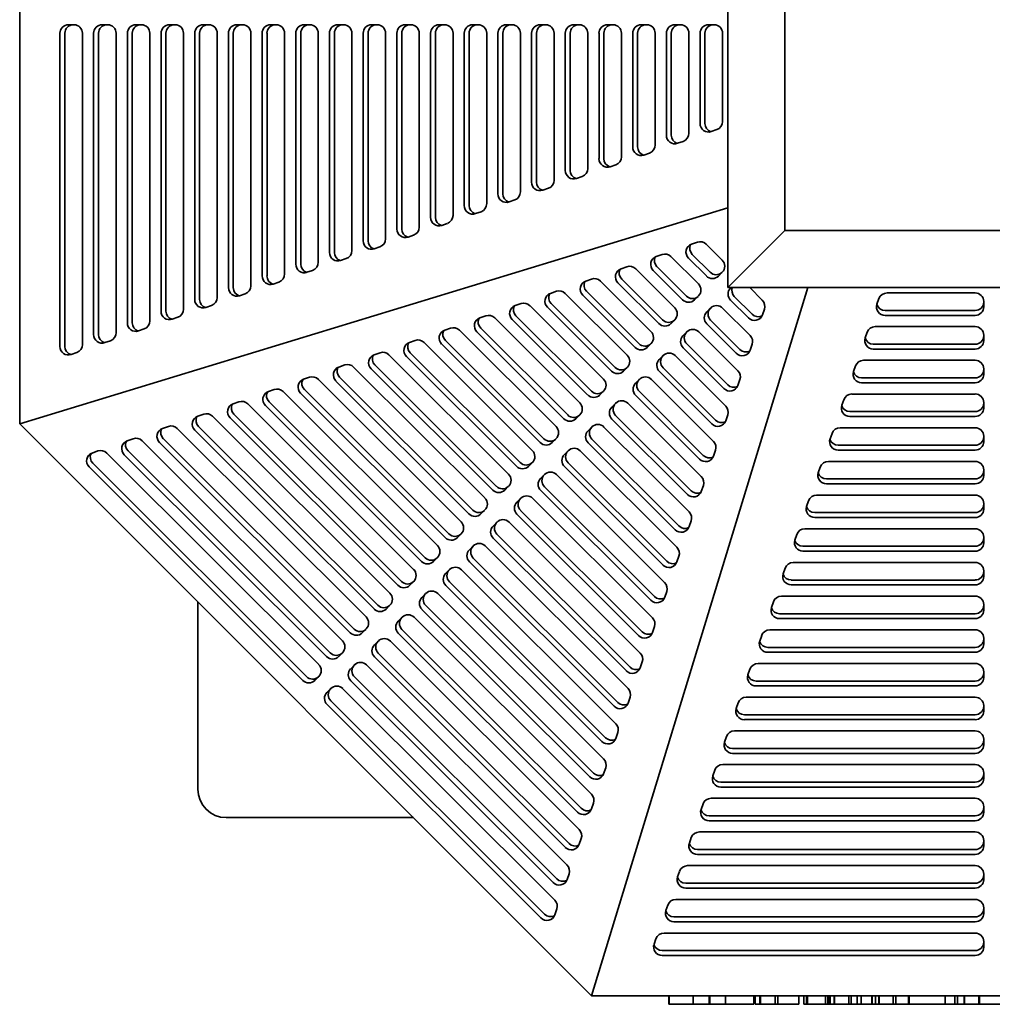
# Model space of a CAD drawing. Header units: millimetres. Extents: x 287 to 973, y 102 to 790.
# Tile 1 of 5: x 287 to 629, y 102 to 447. Entities that reach past the tile are written whole.
import ezdxf

# ---------------------------------------------------------------- set-up
doc = ezdxf.new("R2010")
doc.units = ezdxf.units.MM
doc.header["$LTSCALE"] = 3
doc.layers.add('Krawędzie widoczne(ISO)', color=7, linetype='Continuous', lineweight=35, true_color=0x262659)

msp = doc.modelspace()

# ---------------------------------------------------------------- linework, layer by layer
at = {"layer": 'Krawędzie widoczne(ISO)'}
for p, q in [((287.5, 305.14), (287.5, 588.87)), ((536, 541), (536, 353)), ((556, 373), (556, 521)), ((304.59, 445.22), (306.56, 445.22)), ((316.41, 445.22), (318.38, 445.22)), ((328.23, 445.22), (330.2, 445.22)), ((340.05, 445.22), (342.02, 445.22)), ((351.87, 445.22), (353.84, 445.22)), ((363.7, 445.22), (365.67, 445.22)), ((375.52, 445.22), (377.49, 445.22)), ((387.34, 445.22), (389.31, 445.22)), ((399.16, 445.22), (401.13, 445.22)), ((410.98, 445.22), (412.95, 445.22)), ((422.8, 445.22), (424.77, 445.22)), ((434.63, 445.22), (436.6, 445.22)), ((446.45, 445.22), (448.42, 445.22)), ((458.27, 445.22), (460.24, 445.22)), ((470.09, 445.22), (472.06, 445.22)), ((481.91, 445.22), (483.88, 445.22)), ((493.73, 445.22), (495.7, 445.22)), ((505.56, 445.22), (507.53, 445.22)), ((517.38, 445.22), (519.35, 445.22)), ((529.2, 445.22), (531.17, 445.22)), ((301.63, 332.35), (301.63, 442.22)), ((303.35, 332.35), (303.35, 442.22)), ((309.51, 442.22), (309.51, 333.04)), ((313.45, 336.52), (313.45, 442.22)), ((315.17, 336.52), (315.17, 442.22)), ((321.33, 442.22), (321.33, 337.2)), ((325.28, 340.63), (325.28, 442.22)), ((326.99, 340.63), (326.99, 442.22)), ((333.16, 442.22), (333.16, 341.32)), ((337.1, 344.75), (337.1, 442.22)), ((338.81, 344.75), (338.81, 442.22)), ((344.98, 442.22), (344.98, 345.43)), ((348.92, 348.86), (348.92, 442.22)), ((350.64, 348.86), (350.64, 442.22)), ((356.8, 442.22), (356.8, 349.55)), ((360.74, 352.98), (360.74, 442.22)), ((362.46, 352.98), (362.46, 442.22)), ((368.62, 442.22), (368.62, 353.66)), ((372.56, 357.09), (372.56, 442.22)), ((374.28, 357.09), (374.28, 442.22)), ((380.44, 442.22), (380.44, 357.78)), ((384.38, 361.2), (384.38, 442.22)), ((386.1, 361.2), (386.1, 442.22)), ((392.26, 442.22), (392.26, 361.89)), ((396.21, 365.32), (396.21, 442.22)), ((397.92, 365.32), (397.92, 442.22)), ((404.09, 442.22), (404.09, 366.01)), ((408.03, 369.43), (408.03, 442.22)), ((409.74, 369.43), (409.74, 442.22)), ((415.91, 442.22), (415.91, 370.12)), ((419.85, 373.55), (419.85, 442.22)), ((421.57, 373.55), (421.57, 442.22)), ((427.73, 442.22), (427.73, 374.24)), ((431.67, 377.66), (431.67, 442.22)), ((433.39, 377.66), (433.39, 442.22)), ((439.55, 442.22), (439.55, 378.35)), ((443.49, 381.78), (443.49, 442.22)), ((445.21, 381.78), (445.21, 442.22)), ((451.37, 442.22), (451.37, 382.46)), ((455.31, 385.89), (455.31, 442.22)), ((457.03, 385.89), (457.03, 442.22)), ((463.19, 442.22), (463.19, 386.58)), ((467.14, 390.01), (467.14, 442.22)), ((468.85, 390.01), (468.85, 442.22)), ((475.02, 442.22), (475.02, 390.69)), ((478.96, 394.12), (478.96, 442.22)), ((480.67, 394.12), (480.67, 442.22)), ((486.84, 442.22), (486.84, 394.81)), ((490.78, 398.24), (490.78, 442.22)), ((492.5, 398.24), (492.5, 442.22)), ((498.66, 442.22), (498.66, 398.92)), ((502.6, 402.35), (502.6, 442.22)), ((504.32, 402.35), (504.32, 442.22)), ((510.48, 442.22), (510.48, 403.04)), ((514.42, 406.47), (514.42, 442.22)), ((516.14, 406.47), (516.14, 442.22)), ((522.3, 442.22), (522.3, 407.15)), ((526.24, 410.58), (526.24, 442.22)), ((527.96, 410.58), (527.96, 442.22)), ((534.12, 442.22), (534.12, 411.27)), ((532.13, 408.43), (530.16, 407.75)), ((520.31, 404.32), (518.34, 403.63)), ((508.48, 400.2), (506.51, 399.52)), ((496.66, 396.09), (494.69, 395.4)), ((484.84, 391.97), (482.87, 391.29)), ((473.02, 387.86), (471.05, 387.17)), ((461.2, 383.74), (459.23, 383.06)), ((287.5, 305.14), (536, 381.04)), ((449.38, 379.63), (447.41, 378.94)), ((437.55, 375.51), (435.58, 374.83)), ((425.73, 371.4), (423.76, 370.71)), ((536, 353), (556, 373)), ((704, 373), (556, 373)), ((413.91, 367.28), (411.94, 366.6)), ((523.25, 368.21), (525.31, 368.93)), ((528.42, 368.21), (534, 362.63)), ((402.09, 363.17), (400.12, 362.48)), ((510.88, 363.9), (512.94, 364.62)), ((516.04, 363.9), (525.67, 354.29)), ((528.45, 357.07), (522.19, 363.31)), ((529.76, 358.38), (523.5, 364.63)), ((498.5, 359.59), (500.56, 360.31)), ((503.67, 359.59), (517.34, 345.94)), ((521.43, 350.03), (511.13, 360.32)), ((390.27, 359.05), (388.3, 358.37)), ((486.13, 355.28), (488.19, 356)), ((513.1, 341.69), (498.75, 356.01)), ((520.12, 348.72), (509.82, 359)), ((534.04, 358.43), (532.66, 357.03)), ((378.45, 354.94), (376.48, 354.25)), ((564.03, 353), (488.13, 104.5)), ((491.29, 355.28), (509.02, 337.59)), ((511.79, 340.37), (497.44, 354.7)), ((536, 353), (724, 353)), ((536.9, 352.8), (537.11, 353)), ((543.65, 353), (548.08, 348.58)), ((366.62, 350.82), (364.65, 350.14)), ((473.75, 350.97), (475.82, 351.69)), ((478.92, 350.97), (500.69, 329.25)), ((503.46, 332.03), (485.07, 350.39)), ((504.78, 333.34), (486.38, 351.7)), ((525.71, 350.08), (524.33, 348.69)), ((544.52, 343.66), (538.26, 349.9)), ((588.32, 347.16), (589, 349.13)), ((591.84, 351.13), (622.79, 351.13)), ((354.8, 346.71), (352.83, 346.02)), ((461.38, 346.67), (463.44, 347.38)), ((466.55, 346.66), (492.36, 320.9)), ((495.13, 323.68), (472.69, 346.08)), ((496.45, 324.99), (474.01, 347.39)), ((528.57, 344.45), (529.96, 345.84)), ((529.89, 345.76), (530.04, 345.91)), ((534.17, 345.81), (543.8, 336.2)), ((543.2, 342.34), (536.94, 348.59)), ((625.79, 348.17), (625.79, 346.2)), ((342.98, 342.59), (341.01, 341.91)), ((449, 342.36), (451.07, 343.07)), ((454.17, 342.35), (484.03, 312.55)), ((488.12, 316.65), (461.63, 343.08)), ((548.81, 345.48), (548.1, 343.41)), ((622.79, 344.97), (591.16, 344.97)), ((622.79, 343.25), (591.16, 343.25)), ((436.63, 338.05), (438.69, 338.76)), ((479.79, 308.3), (449.26, 338.77)), ((486.8, 315.33), (460.32, 341.77)), ((517.39, 341.73), (516, 340.34)), ((538.92, 329.96), (528.61, 340.24)), ((540.23, 331.27), (529.93, 341.56)), ((587.73, 339.31), (622.79, 339.31)), ((331.16, 338.48), (329.19, 337.79)), ((441.8, 338.04), (475.7, 304.21)), ((478.48, 306.99), (447.94, 337.46)), ((520.24, 336.1), (521.63, 337.49)), ((521.56, 337.42), (521.71, 337.57)), ((525.84, 337.46), (539.51, 323.81)), ((584.2, 335.34), (584.89, 337.31)), ((625.79, 336.35), (625.79, 334.38)), ((319.34, 334.36), (317.37, 333.68)), ((424.25, 333.74), (426.32, 334.46)), ((429.42, 333.73), (467.37, 295.86)), ((470.15, 298.64), (435.57, 333.15)), ((471.46, 299.95), (436.88, 334.46)), ((509.06, 333.39), (507.67, 332)), ((534.64, 317.58), (520.29, 331.9)), ((535.95, 318.89), (521.6, 333.21)), ((544.53, 333.09), (543.81, 331.03)), ((622.79, 333.14), (587.04, 333.14)), ((307.52, 330.2), (305.55, 329.52)), ((411.88, 329.43), (413.94, 330.15)), ((417.05, 329.42), (459.04, 287.51)), ((461.82, 290.3), (423.19, 328.84)), ((463.13, 291.61), (424.51, 330.15)), ((511.92, 327.76), (513.3, 329.15)), ((513.23, 329.07), (513.38, 329.22)), ((517.51, 329.12), (535.23, 311.43)), ((622.79, 331.43), (587.04, 331.43)), ((399.51, 325.12), (401.57, 325.84)), ((404.67, 325.11), (450.71, 279.17)), ((454.8, 283.26), (412.13, 325.84)), ((500.73, 325.04), (499.34, 323.65)), ((531.66, 306.51), (513.27, 324.86)), ((580.09, 323.52), (580.77, 325.49)), ((583.61, 327.49), (622.79, 327.49)), ((387.13, 320.81), (389.19, 321.53)), ((446.47, 274.91), (399.76, 321.53)), ((453.49, 281.95), (410.82, 324.53)), ((530.35, 305.19), (511.96, 323.55)), ((622.79, 321.32), (582.93, 321.32)), ((625.79, 324.53), (625.79, 322.56)), ((392.3, 320.8), (442.38, 270.82)), ((445.16, 273.6), (398.45, 320.22)), ((503.59, 319.41), (504.97, 320.8)), ((504.9, 320.72), (505.05, 320.87)), ((509.18, 320.77), (530.95, 299.05)), ((540.24, 320.71), (539.53, 318.65)), ((622.79, 319.6), (582.93, 319.6)), ((374.76, 316.5), (376.82, 317.22)), ((379.92, 316.49), (434.05, 262.47)), ((436.83, 265.26), (386.07, 315.91)), ((438.14, 266.57), (387.38, 317.23)), ((492.4, 316.69), (491.01, 315.3)), ((526.07, 292.81), (503.63, 315.2)), ((527.38, 294.12), (504.94, 316.52)), ((579.5, 315.66), (622.79, 315.66)), ((362.38, 312.19), (364.44, 312.91)), ((367.55, 312.19), (425.72, 254.13)), ((428.5, 256.91), (373.7, 311.6)), ((429.81, 258.22), (375.01, 312.92)), ((495.26, 311.06), (496.65, 312.45)), ((496.57, 312.38), (496.72, 312.53)), ((500.85, 312.42), (526.66, 286.66)), ((575.97, 311.7), (576.66, 313.67)), ((625.79, 312.71), (625.79, 310.74)), ((350.01, 307.88), (352.07, 308.6)), ((355.17, 307.88), (417.39, 245.78)), ((421.48, 249.88), (362.63, 308.61)), ((484.07, 308.35), (482.68, 306.96)), ((523.1, 281.74), (496.61, 308.17)), ((535.96, 308.33), (535.25, 306.26)), ((622.79, 309.5), (578.81, 309.5)), ((622.79, 307.78), (578.81, 307.78)), ((488.13, 104.5), (287.5, 305.14)), ((337.63, 303.57), (339.7, 304.29)), ((413.15, 241.53), (350.26, 304.3)), ((420.17, 248.56), (361.32, 307.29)), ((486.93, 302.72), (488.32, 304.11)), ((488.24, 304.03), (488.39, 304.18)), ((492.52, 304.08), (522.38, 274.28)), ((521.78, 280.42), (495.3, 306.86)), ((342.8, 303.57), (409.07, 237.43)), ((411.84, 240.22), (348.95, 302.98)), ((571.86, 299.88), (572.54, 301.85)), ((575.38, 303.84), (622.79, 303.84)), ((625.79, 300.89), (625.79, 298.92)), ((325.26, 299.26), (327.32, 299.98)), ((330.42, 299.26), (400.74, 229.09)), ((403.51, 231.87), (336.57, 298.68)), ((404.83, 233.18), (337.88, 299.99)), ((475.74, 300), (474.35, 298.61)), ((517.5, 268.04), (486.97, 298.51)), ((518.81, 269.35), (488.28, 299.82)), ((622.79, 297.68), (574.7, 297.68)), ((312.88, 294.95), (314.95, 295.67)), ((318.05, 294.95), (392.41, 220.74)), ((395.18, 223.52), (324.2, 294.37)), ((396.5, 224.84), (325.51, 295.68)), ((478.6, 294.37), (479.99, 295.76)), ((479.91, 295.68), (480.06, 295.84)), ((484.19, 295.73), (518.1, 261.89)), ((531.68, 295.94), (530.96, 293.88)), ((622.79, 295.96), (574.7, 295.96)), ((388.17, 216.49), (313.14, 291.37)), ((467.41, 291.65), (466.02, 290.26)), ((514.53, 256.97), (479.95, 291.48)), ((571.27, 292.02), (622.79, 292.02)), ((386.85, 215.18), (311.82, 290.06)), ((470.27, 286.02), (471.66, 287.42)), ((471.58, 287.34), (471.73, 287.49)), ((475.86, 287.38), (513.81, 249.51)), ((513.22, 255.66), (478.64, 290.17)), ((567.74, 288.05), (568.43, 290.02)), ((625.79, 289.07), (625.79, 287.1)), ((527.39, 283.56), (526.68, 281.5)), ((622.79, 285.86), (570.58, 285.86)), ((622.79, 284.14), (570.58, 284.14)), ((459.08, 283.31), (457.69, 281.92)), ((508.93, 243.27), (470.31, 281.82)), ((510.25, 244.59), (471.62, 283.13)), ((567.15, 280.2), (622.79, 280.2)), ((461.94, 277.68), (463.33, 279.07)), ((463.25, 278.99), (463.4, 279.14)), ((467.53, 279.04), (509.53, 237.13)), ((563.63, 276.23), (564.31, 278.2)), ((625.79, 277.24), (625.79, 275.27)), ((450.75, 274.96), (449.36, 273.57)), ((504.65, 230.89), (461.98, 273.47)), ((505.96, 232.2), (463.29, 274.78)), ((622.79, 274.04), (566.47, 274.04)), ((453.61, 269.33), (455, 270.72)), ((454.92, 270.64), (455.08, 270.8)), ((459.21, 270.69), (505.24, 224.74)), ((523.11, 271.18), (522.4, 269.11)), ((622.79, 272.32), (566.47, 272.32)), ((442.42, 266.61), (441.04, 265.22)), ((501.68, 219.82), (454.96, 266.44)), ((559.51, 264.41), (560.2, 266.38)), ((563.04, 268.38), (622.79, 268.38)), ((500.37, 218.51), (453.65, 265.13)), ((625.79, 265.42), (625.79, 263.45)), ((445.28, 260.98), (446.67, 262.38)), ((446.59, 262.3), (446.75, 262.45)), ((450.88, 262.34), (500.96, 212.36)), ((622.79, 262.21), (562.35, 262.21)), ((622.79, 260.5), (562.35, 260.5)), ((434.09, 258.27), (432.71, 256.88)), ((496.08, 206.12), (445.32, 256.78)), ((497.39, 207.43), (446.64, 258.09)), ((518.83, 258.79), (518.11, 256.73)), ((558.92, 256.56), (622.79, 256.56)), ((436.95, 252.64), (438.34, 254.03)), ((438.27, 253.95), (438.42, 254.1)), ((442.55, 254), (496.68, 199.98)), ((555.4, 252.59), (556.08, 254.56)), ((625.79, 253.6), (625.79, 251.63)), ((425.76, 249.92), (424.38, 248.53)), ((493.11, 195.05), (438.31, 249.74)), ((622.79, 250.39), (558.24, 250.39)), ((428.62, 244.29), (430.01, 245.68)), ((429.94, 245.6), (430.09, 245.76)), ((434.22, 245.65), (492.39, 187.59)), ((491.8, 193.74), (436.99, 248.43)), ((514.54, 246.41), (513.83, 244.34)), ((622.79, 248.67), (558.24, 248.67)), ((350, 242.64), (350, 177)), ((551.28, 240.77), (551.97, 242.74)), ((554.81, 244.73), (622.79, 244.73)), ((417.44, 241.57), (416.05, 240.18)), ((487.51, 181.35), (428.66, 240.09)), ((488.83, 182.67), (429.98, 241.4)), ((622.79, 238.57), (554.12, 238.57)), ((625.79, 241.78), (625.79, 239.81)), ((420.29, 235.95), (421.68, 237.34)), ((421.61, 237.26), (421.76, 237.41)), ((425.89, 237.3), (488.11, 175.21)), ((622.79, 236.85), (554.12, 236.85)), ((409.11, 233.23), (407.72, 231.84)), ((483.23, 168.97), (420.34, 231.74)), ((484.54, 170.28), (421.65, 233.05)), ((510.26, 234.02), (509.54, 231.96)), ((550.69, 232.91), (622.79, 232.91)), ((411.97, 227.6), (413.35, 228.99)), ((413.28, 228.91), (413.43, 229.06)), ((417.56, 228.96), (483.83, 162.82)), ((547.17, 228.95), (547.86, 230.92)), ((625.79, 229.96), (625.79, 227.99)), ((400.78, 224.88), (399.39, 223.49)), ((480.26, 157.9), (413.32, 224.71)), ((622.79, 226.75), (550.01, 226.75)), ((622.79, 225.03), (550.01, 225.03)), ((478.95, 156.59), (412.01, 223.39)), ((505.97, 221.64), (505.26, 219.58)), ((403.64, 219.25), (405.02, 220.64)), ((404.95, 220.56), (405.1, 220.72)), ((409.23, 220.61), (479.54, 150.44)), ((543.05, 217.12), (543.74, 219.09)), ((546.58, 221.09), (622.79, 221.09)), ((625.79, 218.14), (625.79, 216.17)), ((392.45, 216.54), (391.06, 215.14)), ((474.66, 144.2), (403.68, 215.05)), ((475.98, 145.52), (404.99, 216.36)), ((622.79, 214.93), (545.89, 214.93)), ((395.31, 210.91), (396.7, 212.3)), ((396.62, 212.22), (396.77, 212.37)), ((400.9, 212.26), (475.26, 138.06)), ((622.79, 213.21), (545.89, 213.21)), ((471.69, 133.13), (396.66, 208.01)), ((501.69, 209.26), (500.98, 207.19)), ((542.46, 209.27), (622.79, 209.27)), ((470.38, 131.82), (395.35, 206.7)), ((538.94, 205.3), (539.63, 207.27)), ((625.79, 206.31), (625.79, 204.34)), ((622.79, 203.11), (541.78, 203.11)), ((622.79, 201.39), (541.78, 201.39)), ((538.35, 197.45), (622.79, 197.45)), ((497.41, 196.87), (496.69, 194.81)), ((534.82, 193.48), (535.51, 195.45)), ((625.79, 194.49), (625.79, 192.52)), ((622.79, 191.28), (537.66, 191.28)), ((622.79, 189.57), (537.66, 189.57)), ((493.12, 184.49), (492.41, 182.43)), ((530.71, 181.66), (531.4, 183.63)), ((534.23, 185.63), (622.79, 185.63)), ((625.79, 182.67), (625.79, 180.7)), ((622.79, 179.46), (533.55, 179.46)), ((622.79, 177.75), (533.55, 177.75)), ((530.12, 173.8), (622.79, 173.8)), ((488.84, 172.11), (488.13, 170.04)), ((526.6, 169.84), (527.28, 171.81)), ((625.79, 170.85), (625.79, 168.88)), ((360, 167), (425.63, 167)), ((622.79, 167.64), (529.43, 167.64)), ((622.79, 165.92), (529.43, 165.92)), ((484.56, 159.72), (483.84, 157.66)), ((522.48, 158.02), (523.17, 159.99)), ((526, 161.98), (622.79, 161.98)), ((625.79, 159.03), (625.79, 157.06)), ((622.79, 155.82), (525.32, 155.82)), ((622.79, 154.1), (525.32, 154.1)), ((521.89, 150.16), (622.79, 150.16)), ((480.27, 147.34), (479.56, 145.27)), ((518.37, 146.19), (519.05, 148.16)), ((625.79, 147.21), (625.79, 145.24)), ((622.79, 144), (521.2, 144)), ((622.79, 142.28), (521.2, 142.28)), ((517.77, 138.34), (622.79, 138.34)), ((475.99, 134.95), (475.27, 132.89)), ((514.25, 134.37), (514.94, 136.34)), ((625.79, 135.38), (625.79, 133.41)), ((622.79, 132.18), (517.09, 132.18)), ((622.79, 130.46), (517.09, 130.46)), ((510.09, 122.55), (510.77, 124.52)), ((513.61, 126.52), (622.79, 126.52)), ((625.79, 123.56), (625.79, 121.59)), ((622.79, 120.36), (512.93, 120.36)), ((622.79, 118.64), (512.93, 118.64)), ((771.87, 104.5), (488.13, 104.5)), ((515.27, 101.5), (515.27, 104.5)), ((515.45, 101.5), (515.45, 104.5)), ((523.85, 101.5), (523.85, 104.5)), ((529.41, 101.5), (529.41, 104.5)), ((529.62, 101.5), (529.62, 104.5)), ((535.14, 101.5), (535.14, 104.5)), ((545.13, 101.5), (545.13, 104.5)), ((545.62, 101.5), (545.62, 104.5)), ((547.27, 101.5), (547.27, 104.5)), ((547.43, 101.5), (547.43, 104.5)), ((552.55, 101.5), (552.55, 104.5)), ((553.48, 101.5), (553.48, 104.5)), ((560.86, 101.5), (560.86, 104.5)), ((560.9, 101.5), (560.9, 104.5)), ((562.61, 101.5), (562.61, 104.5)), ((563.64, 101.5), (563.64, 104.5)), ((563.92, 101.5), (563.92, 104.5)), ((570.24, 101.5), (570.24, 104.5)), ((571.04, 101.5), (571.04, 104.5)), ((571.43, 101.5), (571.43, 104.5)), ((571.92, 101.5), (571.92, 104.5)), ((573.31, 101.5), (573.31, 104.5)), ((573.44, 101.5), (573.44, 104.5)), ((578.43, 101.5), (578.43, 104.5)), ((579.31, 101.5), (579.31, 104.5)), ((581.42, 101.5), (581.42, 104.5)), ((582.81, 101.5), (582.81, 104.5)), ((586.55, 101.5), (586.55, 104.5)), ((586.58, 101.5), (586.58, 104.5)), ((587.76, 101.5), (587.76, 104.5)), ((588.92, 101.5), (588.92, 104.5)), ((589.05, 101.5), (589.05, 104.5)), ((593.98, 101.5), (593.98, 104.5)), ((594.96, 101.5), (594.96, 104.5)), ((599.39, 101.5), (599.39, 104.5)), ((599.67, 101.5), (599.67, 104.5)), ((612.3, 101.5), (612.3, 104.5)), ((615.62, 101.5), (615.62, 104.5)), ((616.6, 101.5), (616.6, 104.5)), ((618.9, 101.5), (618.9, 104.5)), ((619.07, 101.5), (619.07, 104.5)), ((624.11, 101.5), (624.11, 104.5)), ((624.28, 101.5), (624.28, 104.5)), ((515.45, 101.5), (515.27, 101.5)), ((523.85, 101.5), (515.45, 101.5)), ((528.74, 101.5), (523.85, 101.5)), ((529.41, 101.5), (528.74, 101.5)), ((529.62, 101.5), (529.41, 101.5)), ((535.14, 101.5), (529.62, 101.5)), ((542.61, 101.5), (535.14, 101.5)), ((545.13, 101.5), (542.61, 101.5)), ((547.27, 101.5), (545.62, 101.5)), ((547.43, 101.5), (547.27, 101.5)), ((552.55, 101.5), (547.43, 101.5)), ((553.48, 101.5), (552.55, 101.5)), ((554.49, 101.5), (553.48, 101.5)), ((558.89, 101.5), (554.49, 101.5)), ((560.86, 101.5), (558.89, 101.5)), ((560.9, 101.5), (560.86, 101.5)), ((563.02, 101.5), (562.61, 101.5)), ((563.64, 101.5), (563.02, 101.5)), ((563.92, 101.5), (563.64, 101.5)), ((570.24, 101.5), (563.92, 101.5)), ((571.04, 101.5), (570.24, 101.5)), ((571.43, 101.5), (571.04, 101.5)), ((571.58, 101.5), (571.43, 101.5)), ((571.92, 101.5), (571.58, 101.5)), ((572.35, 101.5), (571.92, 101.5)), ((573.31, 101.5), (572.35, 101.5)), ((573.44, 101.5), (573.31, 101.5)), ((578.43, 101.5), (573.44, 101.5)), ((579.31, 101.5), (578.43, 101.5)), ((581.42, 101.5), (579.31, 101.5)), ((582.81, 101.5), (581.42, 101.5)), ((586.55, 101.5), (582.81, 101.5)), ((586.58, 101.5), (586.55, 101.5)), ((587.76, 101.5), (586.58, 101.5)), ((588.92, 101.5), (587.76, 101.5)), ((589.05, 101.5), (588.92, 101.5)), ((593.98, 101.5), (589.05, 101.5)), ((594.96, 101.5), (593.98, 101.5)), ((596.37, 101.5), (594.96, 101.5)), ((598.04, 101.5), (596.37, 101.5)), ((599.39, 101.5), (598.04, 101.5)), ((599.67, 101.5), (599.39, 101.5)), ((609.78, 101.5), (599.67, 101.5)), ((612.3, 101.5), (609.78, 101.5)), ((615.62, 101.5), (612.3, 101.5)), ((616.6, 101.5), (615.62, 101.5)), ((618, 101.5), (616.6, 101.5)), ((618.9, 101.5), (618, 101.5)), ((619.07, 101.5), (618.9, 101.5)), ((622.5, 101.5), (619.07, 101.5)), ((624.11, 101.5), (622.5, 101.5)), ((624.28, 101.5), (624.11, 101.5)), ((634.07, 101.5), (624.28, 101.5))]:
    msp.add_line(p, q, dxfattribs=at)
msp.add_arc((360, 177), 10, 180, 270, dxfattribs=at)
for centre, major_axis, ratio, start_param, end_param in [((304.59, 442.22), (0, 3), 0.985138, 0, 1.570796), ((306.31, 442.22), (0, 3), 0.985138, 0, 1.570796), ((306.56, 442.22), (0, 3), 0.985138, 4.712389, 6.283185), ((316.41, 442.22), (0, 3), 0.985138, 0, 1.570796), ((318.13, 442.22), (0, 3), 0.985138, 0, 1.570796), ((318.38, 442.22), (0, 3), 0.985138, 4.712389, 6.283185), ((328.23, 442.22), (0, 3), 0.985138, 0, 1.570796), ((329.95, 442.22), (0, 3), 0.985138, 0, 1.570796), ((330.2, 442.22), (0, 3), 0.985138, 4.712389, 6.283185), ((340.05, 442.22), (0, 3), 0.985138, 0, 1.570796), ((341.77, 442.22), (0, 3), 0.985138, 0, 1.570796), ((342.02, 442.22), (0, 3), 0.985138, 4.712389, 6.283185), ((351.87, 442.22), (0, 3), 0.985138, 0, 1.570796), ((353.59, 442.22), (0, 3), 0.985138, 0, 1.570796), ((353.84, 442.22), (0, 3), 0.985138, 4.712389, 6.283185), ((363.7, 442.22), (0, 3), 0.985138, 0, 1.570796), ((365.41, 442.22), (0, 3), 0.985138, 0, 1.570796), ((365.67, 442.22), (0, 3), 0.985138, 4.712389, 6.283185), ((375.52, 442.22), (0, 3), 0.985138, 0, 1.570796), ((377.23, 442.22), (0, 3), 0.985138, 0, 1.570796), ((377.49, 442.22), (0, 3), 0.985138, 4.712389, 6.283185), ((387.34, 442.22), (0, 3), 0.985138, 0, 1.570796), ((389.06, 442.22), (0, 3), 0.985138, 0, 1.570796), ((389.31, 442.22), (0, 3), 0.985138, 4.712389, 6.283185), ((399.16, 442.22), (0, 3), 0.985138, 0, 1.570796), ((400.88, 442.22), (0, 3), 0.985138, 0, 1.570796), ((401.13, 442.22), (0, 3), 0.985138, 4.712389, 6.283185), ((410.98, 442.22), (0, 3), 0.985138, 0, 1.570796), ((412.7, 442.22), (0, 3), 0.985138, 0, 1.570796), ((412.95, 442.22), (0, 3), 0.985138, 4.712389, 6.283185), ((422.8, 442.22), (0, 3), 0.985138, 0, 1.570796), ((424.52, 442.22), (0, 3), 0.985138, 0, 1.570796), ((424.77, 442.22), (0, 3), 0.985138, 4.712389, 6.283185), ((434.63, 442.22), (0, 3), 0.985138, 0, 1.570796), ((436.34, 442.22), (0, 3), 0.985138, 0, 1.570796), ((436.6, 442.22), (0, 3), 0.985138, 4.712389, 6.283185), ((446.45, 442.22), (0, 3), 0.985138, 0, 1.570796), ((448.16, 442.22), (0, 3), 0.985138, 0, 1.570796), ((448.42, 442.22), (0, 3), 0.985138, 4.712389, 6.283185), ((458.27, 442.22), (0, 3), 0.985138, 0, 1.570796), ((459.99, 442.22), (0, 3), 0.985138, 0, 1.570796), ((460.24, 442.22), (0, 3), 0.985138, 4.712389, 6.283185), ((470.09, 442.22), (0, 3), 0.985138, 0, 1.570796), ((471.81, 442.22), (0, 3), 0.985138, 0, 1.570796), ((472.06, 442.22), (0, 3), 0.985138, 4.712389, 6.283185), ((481.91, 442.22), (0, 3), 0.985138, 0, 1.570796), ((483.63, 442.22), (0, 3), 0.985138, 0, 1.570796), ((483.88, 442.22), (0, 3), 0.985138, 4.712389, 6.283185), ((493.73, 442.22), (0, 3), 0.985138, 0, 1.570796), ((495.45, 442.22), (0, 3), 0.985138, 0, 1.570796), ((495.7, 442.22), (0, 3), 0.985138, 4.712389, 6.283185), ((505.56, 442.22), (0, 3), 0.985138, 0, 1.570796), ((507.27, 442.22), (0, 3), 0.985138, 0, 1.570796), ((507.53, 442.22), (0, 3), 0.985138, 4.712389, 6.283185), ((517.38, 442.22), (0, 3), 0.985138, 0, 1.570796), ((519.09, 442.22), (0, 3), 0.985138, 0, 1.570796), ((519.35, 442.22), (0, 3), 0.985138, 4.712389, 6.283185), ((529.2, 442.22), (0, 3), 0.985138, 0, 1.570796), ((530.92, 442.22), (0, 3), 0.985138, 0, 1.570796), ((531.17, 442.22), (0, 3), 0.985138, 4.712389, 6.283185), ((531.17, 411.27), (0, -3), 0.985138, 0.330338, 1.570796), ((529.2, 410.58), (0, -3), 0.985138, 4.712389, 6.613523), ((530.92, 410.58), (0, -3), 0.985138, 4.712389, 5.988333), ((517.38, 406.47), (0, -3), 0.985138, 4.712389, 6.613523), ((519.09, 406.47), (0, -3), 0.985138, 4.712389, 5.988333), ((519.35, 407.15), (0, -3), 0.985138, 0.330338, 1.570796), ((505.56, 402.35), (0, -3), 0.985138, 4.712389, 6.613523), ((507.27, 402.35), (0, -3), 0.985138, 4.712389, 5.988333), ((507.53, 403.04), (0, -3), 0.985138, 0.330338, 1.570796), ((493.73, 398.24), (0, -3), 0.985138, 4.712389, 6.613523), ((495.45, 398.24), (0, -3), 0.985138, 4.712389, 5.988333), ((495.7, 398.92), (0, -3), 0.985138, 0.330338, 1.570796), ((481.91, 394.12), (0, -3), 0.985138, 4.712389, 6.613523), ((483.63, 394.12), (0, -3), 0.985138, 4.712389, 5.988333), ((483.88, 394.81), (0, -3), 0.985138, 0.330338, 1.570796), ((472.06, 390.69), (0, -3), 0.985138, 0.330338, 1.570796), ((470.09, 390.01), (0, -3), 0.985138, 4.712389, 6.613523), ((471.81, 390.01), (0, -3), 0.985138, 4.712389, 5.988333), ((458.27, 385.89), (0, -3), 0.985138, 4.712389, 6.613523), ((459.99, 385.89), (0, -3), 0.985138, 4.712389, 5.988333), ((460.24, 386.58), (0, -3), 0.985138, 0.330338, 1.570796), ((446.45, 381.78), (0, -3), 0.985138, 4.712389, 6.613523), ((448.16, 381.78), (0, -3), 0.985138, 4.712389, 5.988333), ((448.42, 382.46), (0, -3), 0.985138, 0.330338, 1.570796), ((434.63, 377.66), (0, -3), 0.985138, 4.712389, 6.613523), ((436.34, 377.66), (0, -3), 0.985138, 4.712389, 5.988333), ((436.6, 378.35), (0, -3), 0.985138, 0.330338, 1.570796), ((422.8, 373.55), (0, -3), 0.985138, 4.712389, 6.613523), ((424.52, 373.55), (0, -3), 0.985138, 4.712389, 5.988333), ((424.77, 374.24), (0, -3), 0.985138, 0.330338, 1.570796), ((412.95, 370.12), (0, -3), 0.985138, 0.330338, 1.570796), ((410.98, 369.43), (0, -3), 0.985138, 4.712389, 6.613523), ((412.7, 369.43), (0, -3), 0.985138, 4.712389, 5.988333), ((524.27, 365.4), (-2.12, 2.12), 0.982624, 5.839716, 7.855004), ((525.59, 366.71), (-2.12, 2.12), 0.982624, 0.320262, 1.571819), ((526.34, 366.12), (2.12, -2.12), 0.982624, 1.571819, 2.698124), ((399.16, 365.32), (0, -3), 0.985138, 4.712389, 6.613523), ((400.88, 365.32), (0, -3), 0.985138, 4.712389, 5.988333), ((401.13, 366.01), (0, -3), 0.985138, 0.330338, 1.570796), ((511.9, 361.09), (-2.12, 2.12), 0.982624, 5.839716, 7.855004), ((513.21, 362.4), (-2.12, 2.12), 0.982624, 0.320262, 1.571819), ((513.96, 361.81), (2.12, -2.12), 0.982624, 1.571819, 2.698124), ((387.34, 361.2), (0, -3), 0.985138, 4.712389, 6.613523), ((389.06, 361.2), (0, -3), 0.985138, 4.712389, 5.988333), ((389.31, 361.89), (0, -3), 0.985138, 0.330338, 1.570796), ((499.52, 356.78), (-2.12, 2.12), 0.982624, 5.839716, 7.855004), ((500.84, 358.09), (-2.12, 2.12), 0.982624, 0.320262, 1.571819), ((501.59, 357.5), (2.12, -2.12), 0.982624, 1.571819, 2.698124), ((531.92, 360.55), (2.12, -2.12), 0.982624, 0.001022, 1.571819), ((375.52, 357.09), (0, -3), 0.985138, 4.712389, 6.613523), ((377.23, 357.09), (0, -3), 0.985138, 4.712389, 5.988333), ((377.49, 357.78), (0, -3), 0.985138, 0.330338, 1.570796), ((489.21, 353.19), (2.12, -2.12), 0.982624, 1.571819, 2.698124), ((530.53, 359.15), (2.12, -2.12), 0.982624, 4.713411, 6.284208), ((531.84, 360.47), (2.12, -2.12), 0.982624, 4.713411, 6.248323), ((363.7, 352.98), (0, -3), 0.985138, 4.712389, 6.613523), ((365.41, 352.98), (0, -3), 0.985138, 4.712389, 5.988333), ((365.67, 353.66), (0, -3), 0.985138, 0.330338, 1.570796), ((487.15, 352.47), (-2.12, 2.12), 0.982624, 5.839716, 7.855004), ((488.46, 353.79), (-2.12, 2.12), 0.982624, 0.320262, 1.571819), ((523.59, 352.2), (2.12, -2.12), 0.982624, 0.001022, 1.571819), ((539.03, 350.68), (-2.12, 2.12), 0.982624, 0.001022, 1.571819), ((540.34, 351.99), (-2.12, 2.12), 0.982624, 0.445839, 1.571819), ((353.84, 349.55), (0, -3), 0.985138, 0.330338, 1.570796), ((474.77, 348.16), (-2.12, 2.12), 0.982624, 5.839716, 7.855004), ((476.09, 349.48), (-2.12, 2.12), 0.982624, 0.320262, 1.571819), ((476.84, 348.88), (2.12, -2.12), 0.982624, 1.571819, 2.698124), ((523.52, 352.12), (2.12, -2.12), 0.982624, 4.713411, 6.248323), ((591.84, 348.17), (-3, 0), 0.985138, 4.712389, 5.952847), ((622.79, 348.17), (3, 0), 0.985138, 0, 1.570796), ((351.87, 348.86), (0, -3), 0.985138, 4.712389, 6.613523), ((353.59, 348.86), (0, -3), 0.985138, 4.712389, 5.988333), ((462.4, 343.85), (-2.12, 2.12), 0.982624, 5.839716, 7.855004), ((463.71, 345.17), (-2.12, 2.12), 0.982624, 0.320262, 1.571819), ((464.46, 344.57), (2.12, -2.12), 0.982624, 1.571819, 2.698124), ((515.26, 343.85), (2.12, -2.12), 0.982624, 0.001022, 1.571819), ((522.2, 350.81), (2.12, -2.12), 0.982624, 4.713411, 6.284208), ((532.01, 343.64), (-2.12, 2.12), 0.982624, 0.001022, 1.571819), ((532.09, 343.72), (-2.12, 2.12), 0.982624, 4.713411, 6.284208), ((546, 346.49), (2.12, -2.12), 0.982624, 0.445514, 1.571819), ((591.16, 346.2), (-3, 0), 0.985138, 5.952847, 7.853982), ((591.16, 347.92), (-3, 0), 0.985138, 0.294852, 1.570796), ((622.79, 347.92), (3, 0), 0.985138, 4.712389, 6.283185), ((622.79, 346.2), (3, 0), 0.985138, 4.712389, 6.283185), ((340.05, 344.75), (0, -3), 0.985138, 4.712389, 6.613523), ((341.77, 344.75), (0, -3), 0.985138, 4.712389, 5.988333), ((342.02, 345.43), (0, -3), 0.985138, 0.330338, 1.570796), ((450.03, 339.55), (-2.12, 2.12), 0.982624, 5.839716, 7.855004), ((451.34, 340.86), (-2.12, 2.12), 0.982624, 0.320262, 1.571819), ((452.09, 340.26), (2.12, -2.12), 0.982624, 1.571819, 2.698124), ((530.7, 342.33), (-2.12, 2.12), 0.982624, 0.001022, 1.571819), ((545.29, 344.43), (2.12, -2.12), 0.982624, 4.713411, 6.728699), ((546.6, 345.74), (2.12, -2.12), 0.982624, 4.713411, 5.962924), ((328.23, 340.63), (0, -3), 0.985138, 4.712389, 6.613523), ((329.95, 340.63), (0, -3), 0.985138, 4.712389, 5.988333), ((330.2, 341.32), (0, -3), 0.985138, 0.330338, 1.570796), ((439.71, 335.95), (2.12, -2.12), 0.982624, 1.571819, 2.698124), ((513.87, 342.46), (2.12, -2.12), 0.982624, 4.713411, 6.284208), ((515.19, 343.77), (2.12, -2.12), 0.982624, 4.713411, 6.248323), ((587.73, 336.35), (-3, 0), 0.985138, 4.712389, 5.952847), ((622.79, 336.35), (3, 0), 0.985138, 0, 1.570796), ((316.41, 336.52), (0, -3), 0.985138, 4.712389, 6.613523), ((318.13, 336.52), (0, -3), 0.985138, 4.712389, 5.988333), ((318.38, 337.2), (0, -3), 0.985138, 0.330338, 1.570796), ((437.65, 335.24), (-2.12, 2.12), 0.982624, 5.839716, 7.855004), ((438.96, 336.55), (-2.12, 2.12), 0.982624, 0.320262, 1.571819), ((506.93, 335.51), (2.12, -2.12), 0.982624, 0.001022, 1.571819), ((522.37, 333.98), (-2.12, 2.12), 0.982624, 0.001022, 1.571819), ((523.68, 335.3), (-2.12, 2.12), 0.982624, 0.001022, 1.571819), ((523.76, 335.38), (-2.12, 2.12), 0.982624, 4.713411, 6.284208), ((541.72, 334.11), (2.12, -2.12), 0.982624, 0.445514, 1.571819), ((587.04, 334.38), (-3, 0), 0.985138, 5.952847, 7.853982), ((587.04, 336.1), (-3, 0), 0.985138, 0.294852, 1.570796), ((622.79, 336.1), (3, 0), 0.985138, 4.712389, 6.283185), ((304.59, 332.35), (0, -3), 0.985138, 4.712389, 6.613523), ((306.31, 332.35), (0, -3), 0.985138, 4.712389, 5.988333), ((306.56, 333.04), (0, -3), 0.985138, 0.330338, 1.570796), ((425.28, 330.93), (-2.12, 2.12), 0.982624, 5.839716, 7.855004), ((426.59, 332.24), (-2.12, 2.12), 0.982624, 0.320262, 1.571819), ((427.34, 331.65), (2.12, -2.12), 0.982624, 1.571819, 2.698124), ((505.54, 334.11), (2.12, -2.12), 0.982624, 4.713411, 6.284208), ((506.86, 335.43), (2.12, -2.12), 0.982624, 4.713411, 6.248323), ((622.79, 334.38), (3, 0), 0.985138, 4.712389, 6.283185), ((412.9, 326.62), (-2.12, 2.12), 0.982624, 5.839716, 7.855004), ((414.21, 327.93), (-2.12, 2.12), 0.982624, 0.320262, 1.571819), ((414.96, 327.34), (2.12, -2.12), 0.982624, 1.571819, 2.698124), ((498.6, 327.16), (2.12, -2.12), 0.982624, 0.001022, 1.571819), ((515.35, 326.95), (-2.12, 2.12), 0.982624, 0.001022, 1.571819), ((515.43, 327.03), (-2.12, 2.12), 0.982624, 4.713411, 6.284208), ((541, 332.05), (2.12, -2.12), 0.982624, 4.713411, 6.728699), ((542.31, 333.36), (2.12, -2.12), 0.982624, 4.713411, 5.962924), ((400.53, 322.31), (-2.12, 2.12), 0.982624, 5.839716, 7.855004), ((401.84, 323.62), (-2.12, 2.12), 0.982624, 0.320262, 1.571819), ((402.59, 323.03), (2.12, -2.12), 0.982624, 1.571819, 2.698124), ((498.53, 327.08), (2.12, -2.12), 0.982624, 4.713411, 6.248323), ((514.04, 325.64), (-2.12, 2.12), 0.982624, 0.001022, 1.571819), ((583.61, 324.53), (-3, 0), 0.985138, 4.712389, 5.952847), ((622.79, 324.53), (3, 0), 0.985138, 0, 1.570796), ((390.22, 318.72), (2.12, -2.12), 0.982624, 1.571819, 2.698124), ((497.22, 325.77), (2.12, -2.12), 0.982624, 4.713411, 6.284208), ((507.1, 318.68), (-2.12, 2.12), 0.982624, 4.713411, 6.284208), ((537.43, 321.73), (2.12, -2.12), 0.982624, 0.445514, 1.571819), ((582.93, 322.56), (-3, 0), 0.985138, 5.952847, 7.853982), ((582.93, 324.28), (-3, 0), 0.985138, 0.294852, 1.570796), ((622.79, 324.28), (3, 0), 0.985138, 4.712389, 6.283185), ((622.79, 322.56), (3, 0), 0.985138, 4.712389, 6.283185), ((388.15, 318), (-2.12, 2.12), 0.982624, 5.839716, 7.855004), ((389.47, 319.31), (-2.12, 2.12), 0.982624, 0.320262, 1.571819), ((490.27, 318.81), (2.12, -2.12), 0.982624, 0.001022, 1.571819), ((505.71, 317.29), (-2.12, 2.12), 0.982624, 0.001022, 1.571819), ((507.02, 318.6), (-2.12, 2.12), 0.982624, 0.001022, 1.571819), ((536.72, 319.66), (2.12, -2.12), 0.982624, 4.713411, 6.728699), ((538.03, 320.98), (2.12, -2.12), 0.982624, 4.713411, 5.962924), ((375.78, 313.69), (-2.12, 2.12), 0.982624, 5.839716, 7.855004), ((377.09, 315), (-2.12, 2.12), 0.982624, 0.320262, 1.571819), ((377.84, 314.41), (2.12, -2.12), 0.982624, 1.571819, 2.698124), ((488.89, 317.42), (2.12, -2.12), 0.982624, 4.713411, 6.284208), ((490.2, 318.73), (2.12, -2.12), 0.982624, 4.713411, 6.248323), ((579.5, 312.71), (-3, 0), 0.985138, 4.712389, 5.952847), ((622.79, 312.71), (3, 0), 0.985138, 0, 1.570796), ((363.4, 309.38), (-2.12, 2.12), 0.982624, 5.839716, 7.855004), ((364.72, 310.69), (-2.12, 2.12), 0.982624, 0.320262, 1.571819), ((365.47, 310.1), (2.12, -2.12), 0.982624, 1.571819, 2.698124), ((481.95, 310.47), (2.12, -2.12), 0.982624, 0.001022, 1.571819), ((497.38, 308.94), (-2.12, 2.12), 0.982624, 0.001022, 1.571819), ((498.69, 310.26), (-2.12, 2.12), 0.982624, 0.001022, 1.571819), ((498.77, 310.34), (-2.12, 2.12), 0.982624, 4.713411, 6.284208), ((533.15, 309.34), (2.12, -2.12), 0.982624, 0.445514, 1.571819), ((578.81, 310.74), (-3, 0), 0.985138, 5.952847, 7.853982), ((578.81, 312.46), (-3, 0), 0.985138, 0.294852, 1.570796), ((622.79, 312.46), (3, 0), 0.985138, 4.712389, 6.283185), ((351.03, 305.07), (-2.12, 2.12), 0.982624, 5.839716, 7.855004), ((352.34, 306.38), (-2.12, 2.12), 0.982624, 0.320262, 1.571819), ((353.09, 305.79), (2.12, -2.12), 0.982624, 1.571819, 2.698124), ((481.87, 310.39), (2.12, -2.12), 0.982624, 4.713411, 6.248323), ((622.79, 310.74), (3, 0), 0.985138, 4.712389, 6.283185), ((340.72, 301.48), (2.12, -2.12), 0.982624, 1.571819, 2.698124), ((473.62, 302.12), (2.12, -2.12), 0.982624, 0.001022, 1.571819), ((480.56, 309.07), (2.12, -2.12), 0.982624, 4.713411, 6.284208), ((490.44, 301.99), (-2.12, 2.12), 0.982624, 4.713411, 6.284208), ((532.43, 307.28), (2.12, -2.12), 0.982624, 4.713411, 6.728699), ((533.75, 308.59), (2.12, -2.12), 0.982624, 4.713411, 5.962924), ((338.65, 300.76), (-2.12, 2.12), 0.982624, 5.839716, 7.855004), ((339.97, 302.07), (-2.12, 2.12), 0.982624, 0.320262, 1.571819), ((489.05, 300.6), (-2.12, 2.12), 0.982624, 0.001022, 1.571819), ((490.36, 301.91), (-2.12, 2.12), 0.982624, 0.001022, 1.571819), ((575.38, 300.89), (-3, 0), 0.985138, 4.712389, 5.952847), ((622.79, 300.89), (3, 0), 0.985138, 0, 1.570796), ((622.79, 300.63), (3, 0), 0.985138, 4.712389, 6.283185), ((326.28, 296.45), (-2.12, 2.12), 0.982624, 5.839716, 7.855004), ((327.59, 297.77), (-2.12, 2.12), 0.982624, 0.320262, 1.571819), ((328.34, 297.17), (2.12, -2.12), 0.982624, 1.571819, 2.698124), ((472.23, 300.73), (2.12, -2.12), 0.982624, 4.713411, 6.284208), ((473.54, 302.04), (2.12, -2.12), 0.982624, 4.713411, 6.248323), ((528.86, 296.96), (2.12, -2.12), 0.982624, 0.445514, 1.571819), ((574.7, 298.92), (-3, 0), 0.985138, 5.952847, 7.853982), ((574.7, 300.63), (-3, 0), 0.985138, 0.294852, 1.570796), ((622.79, 298.92), (3, 0), 0.985138, 4.712389, 6.283185), ((313.91, 292.14), (-2.12, 2.12), 0.982624, 5.839716, 7.855004), ((315.22, 293.46), (-2.12, 2.12), 0.982624, 0.320262, 1.571819), ((315.97, 292.86), (2.12, -2.12), 0.982624, 1.571819, 2.698124), ((465.29, 293.77), (2.12, -2.12), 0.982624, 0.001022, 1.571819), ((480.72, 292.25), (-2.12, 2.12), 0.982624, 0.001022, 1.571819), ((482.03, 293.56), (-2.12, 2.12), 0.982624, 0.001022, 1.571819), ((482.11, 293.64), (-2.12, 2.12), 0.982624, 4.713411, 6.284208), ((528.15, 294.9), (2.12, -2.12), 0.982624, 4.713411, 6.728699), ((529.46, 296.21), (2.12, -2.12), 0.982624, 4.713411, 5.962924), ((463.9, 292.38), (2.12, -2.12), 0.982624, 4.713411, 6.284208), ((465.21, 293.69), (2.12, -2.12), 0.982624, 4.713411, 6.248323), ((571.27, 289.07), (-3, 0), 0.985138, 4.712389, 5.952847), ((622.79, 289.07), (3, 0), 0.985138, 0, 1.570796), ((456.96, 285.43), (2.12, -2.12), 0.982624, 0.001022, 1.571819), ((473.71, 285.22), (-2.12, 2.12), 0.982624, 0.001022, 1.571819), ((473.78, 285.3), (-2.12, 2.12), 0.982624, 4.713411, 6.284208), ((570.58, 287.1), (-3, 0), 0.985138, 5.952847, 7.853982), ((570.58, 288.81), (-3, 0), 0.985138, 0.294852, 1.570796), ((622.79, 288.81), (3, 0), 0.985138, 4.712389, 6.283185), ((622.79, 287.1), (3, 0), 0.985138, 4.712389, 6.283185), ((472.39, 283.91), (-2.12, 2.12), 0.982624, 0.001022, 1.571819), ((524.58, 284.58), (2.12, -2.12), 0.982624, 0.445514, 1.571819), ((455.57, 284.04), (2.12, -2.12), 0.982624, 4.713411, 6.284208), ((456.88, 285.35), (2.12, -2.12), 0.982624, 4.713411, 6.248323), ((465.45, 276.95), (-2.12, 2.12), 0.982624, 4.713411, 6.284208), ((523.87, 282.51), (2.12, -2.12), 0.982624, 4.713411, 6.728699), ((525.18, 283.82), (2.12, -2.12), 0.982624, 4.713411, 5.962924), ((567.15, 277.24), (-3, 0), 0.985138, 4.712389, 5.952847), ((622.79, 277.24), (3, 0), 0.985138, 0, 1.570796), ((448.63, 277.08), (2.12, -2.12), 0.982624, 0.001022, 1.571819), ((464.06, 275.56), (-2.12, 2.12), 0.982624, 0.001022, 1.571819), ((465.38, 276.87), (-2.12, 2.12), 0.982624, 0.001022, 1.571819), ((622.79, 276.99), (3, 0), 0.985138, 4.712389, 6.283185), ((447.24, 275.69), (2.12, -2.12), 0.982624, 4.713411, 6.284208), ((448.55, 277), (2.12, -2.12), 0.982624, 4.713411, 6.248323), ((520.3, 272.19), (2.12, -2.12), 0.982624, 0.445514, 1.571819), ((566.47, 275.27), (-3, 0), 0.985138, 5.952847, 7.853982), ((566.47, 276.99), (-3, 0), 0.985138, 0.294852, 1.570796), ((622.79, 275.27), (3, 0), 0.985138, 4.712389, 6.283185), ((440.3, 268.73), (2.12, -2.12), 0.982624, 0.001022, 1.571819), ((457.05, 268.52), (-2.12, 2.12), 0.982624, 0.001022, 1.571819), ((457.12, 268.6), (-2.12, 2.12), 0.982624, 4.713411, 6.284208), ((440.22, 268.65), (2.12, -2.12), 0.982624, 4.713411, 6.248323), ((455.73, 267.21), (-2.12, 2.12), 0.982624, 0.001022, 1.571819), ((519.58, 270.13), (2.12, -2.12), 0.982624, 4.713411, 6.728699), ((520.9, 271.44), (2.12, -2.12), 0.982624, 4.713411, 5.962924), ((563.04, 265.42), (-3, 0), 0.985138, 4.712389, 5.952847), ((622.79, 265.42), (3, 0), 0.985138, 0, 1.570796), ((438.91, 267.34), (2.12, -2.12), 0.982624, 4.713411, 6.284208), ((448.79, 260.26), (-2.12, 2.12), 0.982624, 4.713411, 6.284208), ((562.35, 263.45), (-3, 0), 0.985138, 5.952847, 7.853982), ((562.35, 265.17), (-3, 0), 0.985138, 0.294852, 1.570796), ((622.79, 265.17), (3, 0), 0.985138, 4.712389, 6.283185), ((622.79, 263.45), (3, 0), 0.985138, 4.712389, 6.283185), ((431.97, 260.39), (2.12, -2.12), 0.982624, 0.001022, 1.571819), ((447.41, 258.87), (-2.12, 2.12), 0.982624, 0.001022, 1.571819), ((448.72, 260.18), (-2.12, 2.12), 0.982624, 0.001022, 1.571819), ((516.01, 259.81), (2.12, -2.12), 0.982624, 0.445514, 1.571819), ((430.58, 259), (2.12, -2.12), 0.982624, 4.713411, 6.284208), ((431.89, 260.31), (2.12, -2.12), 0.982624, 4.713411, 6.248323), ((515.3, 257.74), (2.12, -2.12), 0.982624, 4.713411, 6.728699), ((516.61, 259.06), (2.12, -2.12), 0.982624, 4.713411, 5.962924), ((558.92, 253.6), (-3, 0), 0.985138, 4.712389, 5.952847), ((622.79, 253.6), (3, 0), 0.985138, 0, 1.570796), ((423.64, 252.04), (2.12, -2.12), 0.982624, 0.001022, 1.571819), ((439.08, 250.52), (-2.12, 2.12), 0.982624, 0.001022, 1.571819), ((440.39, 251.83), (-2.12, 2.12), 0.982624, 0.001022, 1.571819), ((440.46, 251.91), (-2.12, 2.12), 0.982624, 4.713411, 6.284208), ((558.24, 251.63), (-3, 0), 0.985138, 5.952847, 7.853982), ((558.24, 253.35), (-3, 0), 0.985138, 0.294852, 1.570796), ((622.79, 253.35), (3, 0), 0.985138, 4.712389, 6.283185), ((423.57, 251.96), (2.12, -2.12), 0.982624, 4.713411, 6.248323), ((511.73, 247.42), (2.12, -2.12), 0.982624, 0.445514, 1.571819), ((622.79, 251.63), (3, 0), 0.985138, 4.712389, 6.283185), ((415.31, 243.69), (2.12, -2.12), 0.982624, 0.001022, 1.571819), ((422.25, 250.65), (2.12, -2.12), 0.982624, 4.713411, 6.284208), ((432.06, 243.49), (-2.12, 2.12), 0.982624, 0.001022, 1.571819), ((432.14, 243.56), (-2.12, 2.12), 0.982624, 4.713411, 6.284208), ((430.75, 242.17), (-2.12, 2.12), 0.982624, 0.001022, 1.571819), ((511.02, 245.36), (2.12, -2.12), 0.982624, 4.713411, 6.728699), ((512.33, 246.67), (2.12, -2.12), 0.982624, 4.713411, 5.962924), ((554.81, 241.78), (-3, 0), 0.985138, 4.712389, 5.952847), ((622.79, 241.78), (3, 0), 0.985138, 0, 1.570796), ((413.92, 242.3), (2.12, -2.12), 0.982624, 4.713411, 6.284208), ((415.24, 243.62), (2.12, -2.12), 0.982624, 4.713411, 6.248323), ((423.81, 235.22), (-2.12, 2.12), 0.982624, 4.713411, 6.284208), ((554.12, 239.81), (-3, 0), 0.985138, 5.952847, 7.853982), ((554.12, 241.53), (-3, 0), 0.985138, 0.294852, 1.570796), ((622.79, 241.53), (3, 0), 0.985138, 4.712389, 6.283185), ((622.79, 239.81), (3, 0), 0.985138, 4.712389, 6.283185), ((406.98, 235.35), (2.12, -2.12), 0.982624, 0.001022, 1.571819), ((422.42, 233.83), (-2.12, 2.12), 0.982624, 0.001022, 1.571819), ((423.73, 235.14), (-2.12, 2.12), 0.982624, 0.001022, 1.571819), ((507.45, 235.04), (2.12, -2.12), 0.982624, 0.445514, 1.571819), ((405.6, 233.96), (2.12, -2.12), 0.982624, 4.713411, 6.284208), ((406.91, 235.27), (2.12, -2.12), 0.982624, 4.713411, 6.248323), ((506.73, 232.98), (2.12, -2.12), 0.982624, 4.713411, 6.728699), ((508.04, 234.29), (2.12, -2.12), 0.982624, 4.713411, 5.962924), ((550.69, 229.96), (-3, 0), 0.985138, 4.712389, 5.952847), ((622.79, 229.96), (3, 0), 0.985138, 0, 1.570796), ((398.65, 227), (2.12, -2.12), 0.982624, 0.001022, 1.571819), ((415.4, 226.79), (-2.12, 2.12), 0.982624, 0.001022, 1.571819), ((415.48, 226.87), (-2.12, 2.12), 0.982624, 4.713411, 6.284208), ((550.01, 227.99), (-3, 0), 0.985138, 5.952847, 7.853982), ((550.01, 229.7), (-3, 0), 0.985138, 0.294852, 1.570796), ((622.79, 229.7), (3, 0), 0.985138, 4.712389, 6.283185), ((398.58, 226.92), (2.12, -2.12), 0.982624, 4.713411, 6.248323), ((414.09, 225.48), (-2.12, 2.12), 0.982624, 0.001022, 1.571819), ((503.16, 222.66), (2.12, -2.12), 0.982624, 0.445514, 1.571819), ((622.79, 227.99), (3, 0), 0.985138, 4.712389, 6.283185), ((397.27, 225.61), (2.12, -2.12), 0.982624, 4.713411, 6.284208), ((407.15, 218.52), (-2.12, 2.12), 0.982624, 4.713411, 6.284208), ((390.32, 218.65), (2.12, -2.12), 0.982624, 0.001022, 1.571819), ((405.76, 217.13), (-2.12, 2.12), 0.982624, 0.001022, 1.571819), ((407.07, 218.45), (-2.12, 2.12), 0.982624, 0.001022, 1.571819), ((502.45, 220.59), (2.12, -2.12), 0.982624, 4.713411, 6.728699), ((503.76, 221.9), (2.12, -2.12), 0.982624, 4.713411, 5.962924), ((546.58, 218.14), (-3, 0), 0.985138, 4.712389, 5.952847), ((622.79, 218.14), (3, 0), 0.985138, 0, 1.570796), ((622.79, 217.88), (3, 0), 0.985138, 4.712389, 6.283185), ((388.94, 217.26), (2.12, -2.12), 0.982624, 4.713411, 6.284208), ((390.25, 218.58), (2.12, -2.12), 0.982624, 4.713411, 6.248323), ((545.89, 216.17), (-3, 0), 0.985138, 5.952847, 7.853982), ((545.89, 217.88), (-3, 0), 0.985138, 0.294852, 1.570796), ((622.79, 216.17), (3, 0), 0.985138, 4.712389, 6.283185), ((397.43, 208.79), (-2.12, 2.12), 0.982624, 0.001022, 1.571819), ((398.74, 210.1), (-2.12, 2.12), 0.982624, 0.001022, 1.571819), ((398.82, 210.18), (-2.12, 2.12), 0.982624, 4.713411, 6.284208), ((498.88, 210.27), (2.12, -2.12), 0.982624, 0.445514, 1.571819), ((499.48, 209.52), (2.12, -2.12), 0.982624, 4.713411, 5.962924), ((542.46, 206.31), (-3, 0), 0.985138, 4.712389, 5.952847), ((622.79, 206.31), (3, 0), 0.985138, 0, 1.570796), ((498.16, 208.21), (2.12, -2.12), 0.982624, 4.713411, 6.728699), ((541.78, 204.34), (-3, 0), 0.985138, 5.952847, 7.853982), ((541.78, 206.06), (-3, 0), 0.985138, 0.294852, 1.570796), ((622.79, 206.06), (3, 0), 0.985138, 4.712389, 6.283185), ((622.79, 204.34), (3, 0), 0.985138, 4.712389, 6.283185), ((494.59, 197.89), (2.12, -2.12), 0.982624, 0.445514, 1.571819), ((538.35, 194.49), (-3, 0), 0.985138, 4.712389, 5.952847), ((622.79, 194.49), (3, 0), 0.985138, 0, 1.570796), ((493.88, 195.82), (2.12, -2.12), 0.982624, 4.713411, 6.728699), ((495.19, 197.14), (2.12, -2.12), 0.982624, 4.713411, 5.962924), ((537.66, 192.52), (-3, 0), 0.985138, 5.952847, 7.853982), ((622.79, 194.24), (3, 0), 0.985138, 4.712389, 6.283185), ((537.66, 194.24), (-3, 0), 0.985138, 0.294852, 1.570796), ((622.79, 192.52), (3, 0), 0.985138, 4.712389, 6.283185), ((490.31, 185.51), (2.12, -2.12), 0.982624, 0.445514, 1.571819), ((534.23, 182.67), (-3, 0), 0.985138, 4.712389, 5.952847), ((622.79, 182.67), (3, 0), 0.985138, 0, 1.570796), ((489.6, 183.44), (2.12, -2.12), 0.982624, 4.713411, 6.728699), ((490.91, 184.75), (2.12, -2.12), 0.982624, 4.713411, 5.962924), ((533.55, 180.7), (-3, 0), 0.985138, 5.952847, 7.853982), ((533.55, 182.42), (-3, 0), 0.985138, 0.294852, 1.570796), ((622.79, 182.42), (3, 0), 0.985138, 4.712389, 6.283185), ((622.79, 180.7), (3, 0), 0.985138, 4.712389, 6.283185), ((486.03, 173.12), (2.12, -2.12), 0.982624, 0.445514, 1.571819), ((530.12, 170.85), (-3, 0), 0.985138, 4.712389, 5.952847), ((622.79, 170.85), (3, 0), 0.985138, 0, 1.570796), ((485.31, 171.06), (2.12, -2.12), 0.982624, 4.713411, 6.728699), ((486.63, 172.37), (2.12, -2.12), 0.982624, 4.713411, 5.962924), ((529.43, 168.88), (-3, 0), 0.985138, 5.952847, 7.853982), ((529.43, 170.6), (-3, 0), 0.985138, 0.294852, 1.570796), ((622.79, 170.6), (3, 0), 0.985138, 4.712389, 6.283185), ((622.79, 168.88), (3, 0), 0.985138, 4.712389, 6.283185), ((481.74, 160.74), (2.12, -2.12), 0.982624, 0.445514, 1.571819), ((526, 159.03), (-3, 0), 0.985138, 4.712389, 5.952847), ((622.79, 159.03), (3, 0), 0.985138, 0, 1.570796), ((481.03, 158.67), (2.12, -2.12), 0.982624, 4.713411, 6.728699), ((482.34, 159.99), (2.12, -2.12), 0.982624, 4.713411, 5.962924), ((525.32, 157.06), (-3, 0), 0.985138, 5.952847, 7.853982), ((525.32, 158.77), (-3, 0), 0.985138, 0.294852, 1.570796), ((622.79, 158.77), (3, 0), 0.985138, 4.712389, 6.283185), ((622.79, 157.06), (3, 0), 0.985138, 4.712389, 6.283185), ((477.46, 148.35), (2.12, -2.12), 0.982624, 0.445514, 1.571819), ((521.89, 147.21), (-3, 0), 0.985138, 4.712389, 5.952847), ((622.79, 147.21), (3, 0), 0.985138, 0, 1.570796), ((476.75, 146.29), (2.12, -2.12), 0.982624, 4.713411, 6.728699), ((478.06, 147.6), (2.12, -2.12), 0.982624, 4.713411, 5.962924), ((521.2, 145.24), (-3, 0), 0.985138, 5.952847, 7.853982), ((521.2, 146.95), (-3, 0), 0.985138, 0.294852, 1.570796), ((622.79, 146.95), (3, 0), 0.985138, 4.712389, 6.283185), ((622.79, 145.24), (3, 0), 0.985138, 4.712389, 6.283185), ((517.77, 135.38), (-3, 0), 0.985138, 4.712389, 5.952847), ((622.79, 135.38), (3, 0), 0.985138, 0, 1.570796), ((473.18, 135.97), (2.12, -2.12), 0.982624, 0.445514, 1.571819), ((622.79, 135.13), (3, 0), 0.985138, 4.712389, 6.283185), ((472.46, 133.91), (2.12, -2.12), 0.982624, 4.713411, 6.728699), ((473.77, 135.22), (2.12, -2.12), 0.982624, 4.713411, 5.962924), ((517.09, 133.41), (-3, 0), 0.985138, 5.952847, 7.853982), ((517.09, 135.13), (-3, 0), 0.985138, 0.294852, 1.570796), ((622.79, 133.41), (3, 0), 0.985138, 4.712389, 6.283185), ((513.61, 123.56), (-3, 0), 0.985138, 4.712389, 5.952847), ((622.79, 123.56), (3, 0), 0.985138, 0, 1.570796), ((512.93, 121.59), (-3, 0), 0.985138, 5.952847, 7.853982), ((512.93, 123.31), (-3, 0), 0.985138, 0.294852, 1.570796), ((622.79, 123.31), (3, 0), 0.985138, 4.712389, 6.283185), ((622.79, 121.59), (3, 0), 0.985138, 4.712389, 6.283185)]:
    msp.add_ellipse(centre, major_axis=major_axis, ratio=ratio, start_param=start_param, end_param=end_param, dxfattribs=at)

doc.saveas('drawing.dxf')
